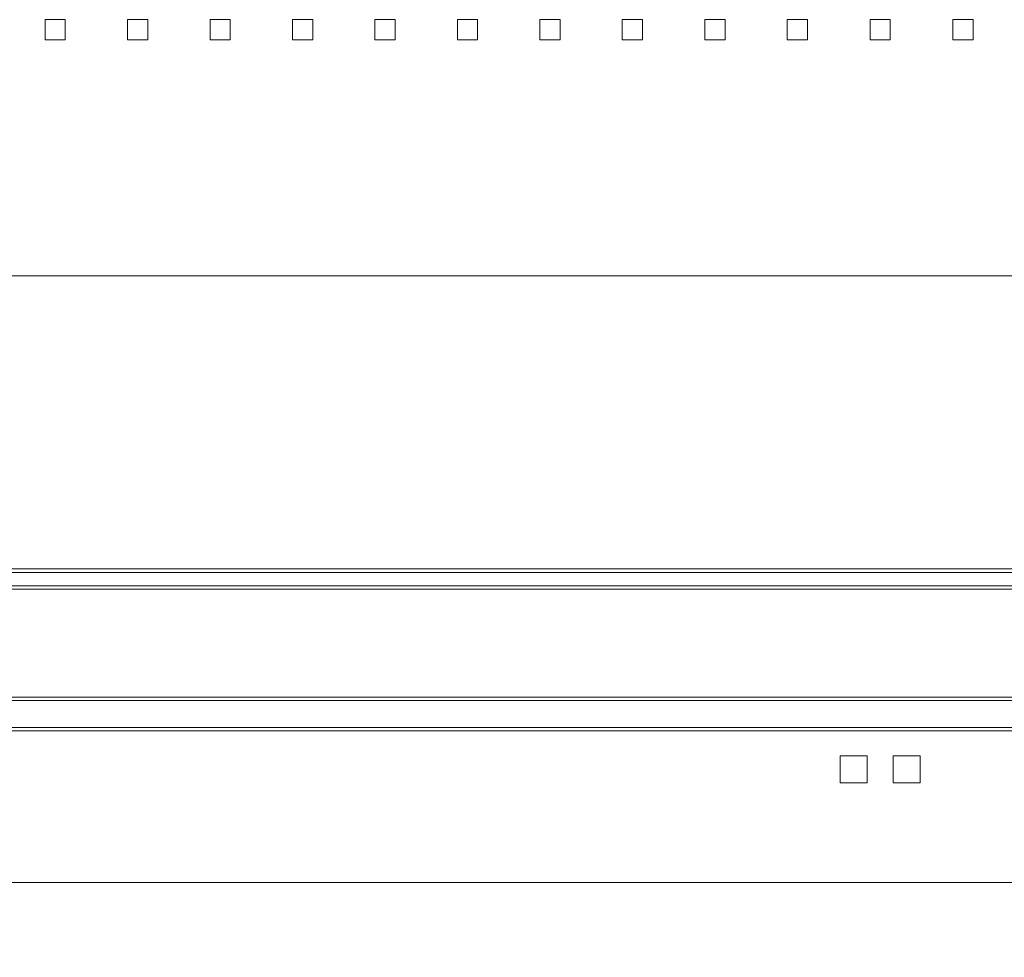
# Model space of a CAD drawing. Header units: millimetres. Extents: x -55054 to 44305, y -132338 to 49528.
# Tile 48 of 72: x 34639 to 34785, y -75599 to -75459. Entities that reach past the tile are written whole.
import ezdxf
from ezdxf import colors
from ezdxf.entities.mleader import LeaderData, LeaderLine
from ezdxf.math import Vec2, Vec3

# ---------------------------------------------------------------- set-up
doc = ezdxf.new("R2010")
doc.units = ezdxf.units.MM
doc.header["$LTSCALE"] = 100
doc.layers.add('.WK_WODA_OPIS', color=7, linetype='Continuous', lineweight=13)
doc.layers.add('GL-urzadzenia', color=96, linetype='Continuous', lineweight=20)
doc.styles.add('WYMIARY', font='romans.shx', dxfattribs={"width": 0.7})

# ---------------------------------------------------------------- blocks, each defined once
blk = doc.blocks.new('RSen_55_ME_FB_SOg - fxza50a2veb - fully flat decoration panel - SH_daikin_tbq - standard-4997338-bottom')
at = {"lineweight": 18}
for p, q in [((-123.85, -185), (-123.85, -182)), ((-123.85, -182), (-120.85, -182)), ((-120.85, -182), (-120.85, -185)), ((-111.62, -185), (-111.62, -182)), ((-111.62, -182), (-108.62, -182)), ((-108.62, -182), (-108.62, -185)), ((-99.39, -185), (-99.39, -182)), ((-99.39, -182), (-96.39, -182)), ((-96.39, -182), (-96.39, -185)), ((-87.16, -185), (-87.16, -182)), ((-87.16, -182), (-84.16, -182)), ((-84.16, -182), (-84.16, -185)), ((-74.93, -185), (-74.93, -182)), ((-74.93, -182), (-71.93, -182)), ((-71.93, -182), (-71.93, -185)), ((-62.7, -185), (-62.7, -182)), ((-62.7, -182), (-59.7, -182)), ((-59.7, -182), (-59.7, -185)), ((-50.47, -185), (-50.47, -182)), ((-50.47, -182), (-47.47, -182)), ((-47.47, -182), (-47.47, -185)), ((-38.24, -185), (-38.24, -182)), ((-38.24, -182), (-35.24, -182)), ((-35.24, -182), (-35.24, -185)), ((-26.01, -185), (-26.01, -182)), ((-26.01, -182), (-23.01, -182)), ((-23.01, -182), (-23.01, -185)), ((-13.78, -185), (-13.78, -182)), ((-13.78, -182), (-10.78, -182)), ((-10.78, -182), (-10.78, -185)), ((-1.5, -185), (-1.5, -182)), ((-1.5, -182), (1.5, -182)), ((1.5, -182), (1.5, -185)), ((10.78, -182), (13.78, -182)), ((10.78, -185), (10.78, -182)), ((13.78, -182), (13.78, -185)), ((-120.85, -185), (-123.85, -185)), ((-108.62, -185), (-111.62, -185)), ((-96.39, -185), (-99.39, -185)), ((-84.16, -185), (-87.16, -185)), ((-71.93, -185), (-74.93, -185)), ((-59.7, -185), (-62.7, -185)), ((-47.47, -185), (-50.47, -185)), ((-35.24, -185), (-38.24, -185)), ((-23.01, -185), (-26.01, -185)), ((-10.78, -185), (-13.78, -185)), ((1.5, -185), (-1.5, -185)), ((13.78, -185), (10.78, -185)), ((-220, -220), (220, -220)), ((220, -220), (-220, -220)), ((183, -264), (-183, -264)), ((-182.5, -263.5), (182.5, -263.5)), ((266.5, -266.5), (-266.5, -266.5)), ((-266, -266), (266, -266)), ((283, -283), (-283, -283)), ((282.5, -282.5), (-282.5, -282.5)), ((-287.5, -287.5), (287.5, -287.5)), ((-287, -287), (287, -287)), ((-5.95, -291.23), (-1.95, -291.23)), ((-5.95, -295.23), (-5.95, -291.23)), ((-1.95, -291.23), (-1.95, -295.23)), ((1.95, -295.23), (1.95, -291.23)), ((1.95, -291.23), (5.95, -291.23)), ((5.95, -291.23), (5.95, -295.23)), ((-1.95, -295.23), (-5.95, -295.23)), ((5.95, -295.23), (1.95, -295.23)), ((-300, -310), (300, -310))]:
    blk.add_line(p, q, dxfattribs=at)
blk = doc.blocks.new('2658cea6-5bf1-4a8d-8ecb-1a42f1d0a86a')
at = {"lineweight": 18}
blk.add_blockref('RSen_55_ME_FB_SOg - fxza50a2veb - fully flat decoration panel - SH_daikin_tbq - standard-4997338-bottom', (0, 0), dxfattribs=at)
blk = doc.blocks.new('116a95a6-ef70-443d-9a1b-21b416471860')
at = {"layer": 'GL-urzadzenia', "xscale": 0.1, "yscale": 0.1, "zscale": 0.1}
blk.add_blockref('2658cea6-5bf1-4a8d-8ecb-1a42f1d0a86a', (35.05, -31), dxfattribs=at)
blk = doc.blocks.new('_None')

msp = doc.modelspace()

# ---------------------------------------------------------------- block references
at = {"layer": 'GL-urzadzenia', "xscale": 10, "yscale": 10, "zscale": 10}
msp.add_blockref('116a95a6-ef70-443d-9a1b-21b416471860', (34416.25, -74967.44, -141.5), dxfattribs=at)

# ---------------------------------------------------------------- next in the draw order: leaders
at = {"layer": '.WK_WODA_OPIS'}
ml = msp.add_multileader_mtext('Standard', dxfattribs=at)
ml.set_content('Kratka wentylacyjna w stropie\\PPrzedłużyć do sufitu podwieszonego', color=256, style='WYMIARY')
ml.set_leader_properties(lineweight=-1)
ml.set_arrow_properties(name='NONE')
ml.build(insert=Vec2(0, 0))
ml.multileader.update_dxf_attribs({"text_left_attachment_type": 6, "text_right_attachment_type": 6, "dogleg_length": 86.36, "arrow_head_size": 40})
ctx = ml.context
ctx.base_point, ctx.char_height, ctx.arrow_head_size, ctx.landing_gap_size, ctx.plane_origin = Vec3(37801.13, -75732.41, 258.5), 120, 40, 10, Vec3(73135.05, -61555.32, 258.5)
ctx.left_attachment, ctx.right_attachment = 6, 6
notes = []
notes.append((ctx, [(0, (1, 1, 0), (37714.77, -75732.41, 258.5), (1, 0), 86.36, [(0, [(33679.94, -76458.41, 258.5)], 0, [])])]))
ctx.mtext.insert, ctx.mtext.line_spacing_style, ctx.mtext.flow_direction = Vec3(37811.13, -75572.41, 258.5), 2, 5
ctx.mtext.has_bg_fill, ctx.mtext.bg_color, ctx.mtext.bg_scale_factor, ctx.mtext.bg_transparency, ctx.mtext.use_window_bg_color = 1, -1027028792, 1.5, 0, 1
for ctx, leaders in notes:
    for number, flags, end, landing, length, lines in leaders:
        leader = LeaderData()
        leader.index, (leader.has_last_leader_line, leader.has_dogleg_vector, leader.attachment_direction) = number, flags
        leader.last_leader_point, leader.dogleg_vector, leader.dogleg_length = Vec3(end), Vec3(landing), length
        for number, points, colour, breaks in lines:
            line = LeaderLine()
            line.index, line.vertices, line.color, line.breaks = number, Vec3.list(points), colors.encode_raw_color(colour), breaks
            leader.lines.append(line)
        ctx.leaders.append(leader)

doc.saveas('drawing.dxf')
